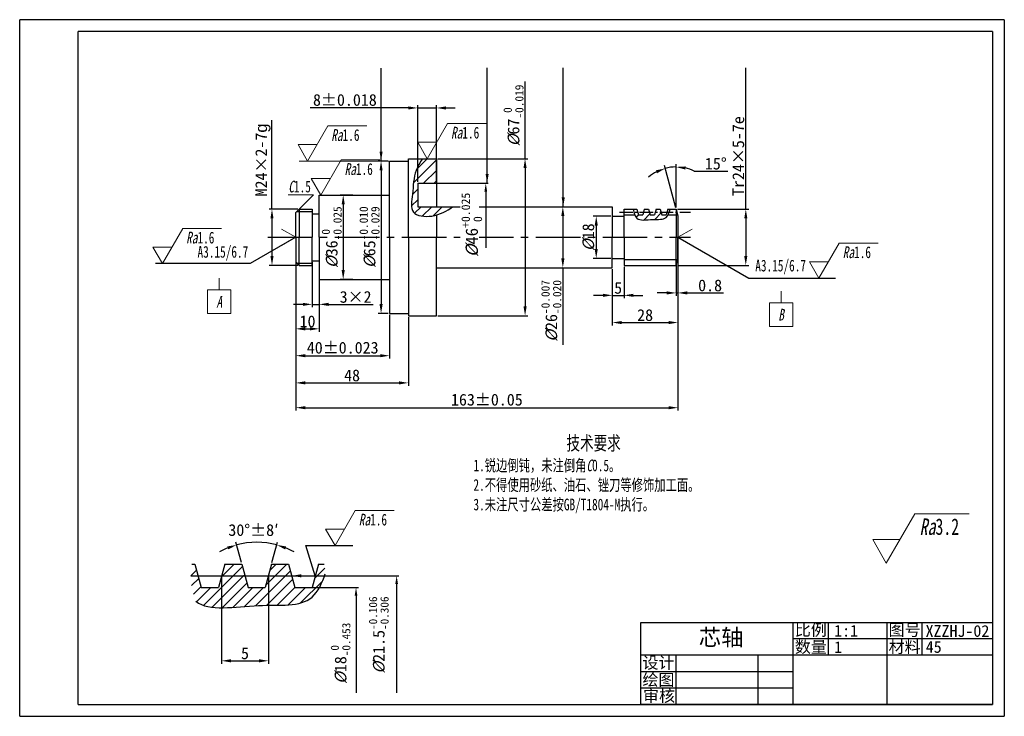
# Model space of a CAD drawing. Header units: millimetres. Extents: x -25 to 395, y -5 to 292.
import ezdxf
from ezdxf import colors
from ezdxf.entities.mleader import LeaderData, LeaderLine
from ezdxf.math import Vec2, Vec3

# ---------------------------------------------------------------- set-up
doc = ezdxf.new("R2010")
doc.units = ezdxf.units.MM
doc.linetypes.add('CENTER2', pattern=[28.575, 19.05, -3.175, 3.175, -3.175])
doc.layers.add('1轮廓实线层', color=7, linetype='Continuous', lineweight=30)
for name, color, linetype in [('2细线层', 7, 'Continuous'), ('3中心线层', 7, 'CENTER2'), ('5剖面线层', 7, 'Continuous'), ('6文字层', 7, 'Continuous'), ('7标注层', 7, 'Continuous'), ('8符号标注层', 7, 'Continuous'), ('ST尺寸', 7, 'Continuous')]:
    doc.layers.add(name, color=color, linetype=linetype)
doc.layers.add('图框', color=7, linetype='Continuous', lineweight=30, plot=False)
doc.layers.add('实体层', color=7, linetype='Continuous', lineweight=30, plot=False)
doc.layers.add('细实线层', color=7, linetype='Continuous', plot=False)
doc.styles.add('HZ', font='gbeitc.shx', dxfattribs={"height": 5})
doc.styles.add('PC_TEXTSTYLE', font='simfang.ttf', dxfattribs={"width": 0.707})
doc.styles.add('PC_TEXTSTYLE5', font='simfang.ttf', dxfattribs={"width": 0.707})
doc.styles.get("Standard").update_dxf_attribs({"font": 'simfang.ttf'})
doc.styles.add('样式 1', font='仿宋_GB2312.ttf', dxfattribs={"height": 3.5})
doc.styles.add('样式 2', font='仿宋_GB2312.ttf', dxfattribs={"height": 7})
doc.dimstyles.new('ISO-25', dxfattribs={"dimtxt": 5, "dimasz": 4, "dimexe": 1.25, "dimexo": 0.625, "dimtad": 1, "dimdsep": 46, "dimtxsty": 'Standard', "dimcen": 2.5, "dimadec": 0, "dimazin": 0, "dimtfac": 1, "dimtmove": 0, "dimatfit": 3, "dimfxl": 1, "dimtzin": 0, "dimarcsym": 0})

# ---------------------------------------------------------------- blocks, each defined once
blk = doc.blocks.new('*U3', base_point=(245.01, 210))
at = {"layer": '1轮廓实线层'}
for p, q in [((237.95, 211.25), (238.26, 211.25)), ((238.26, 211.25), (238.93, 208.75)), ((241.44, 211.25), (240.77, 208.75)), ((241.44, 211.25), (243.26, 211.25)), ((243.26, 211.25), (243.93, 208.75)), ((246.44, 211.25), (245.77, 208.75)), ((246.44, 211.25), (248.26, 211.25)), ((248.26, 211.25), (248.93, 208.75)), ((251.44, 211.25), (250.77, 208.75)), ((251.44, 211.25), (252.06, 211.25)), ((238.93, 208.75), (240.77, 208.75)), ((243.93, 208.75), (245.77, 208.75)), ((248.93, 208.75), (250.77, 208.75))]:
    blk.add_line(p, q, dxfattribs=at)
at = {"layer": '2细线层'}
blk.add_line((251.55, 208.75), (252.06, 208.75), dxfattribs=at)
blk.add_open_spline([(238.37, 207.28), (239.81, 206.14), (244.81, 207.26), (250.61, 206.48), (251.82, 209.21), (252.17, 210.22)], degree=3, knots=[4.378933, 4.378933, 4.378933, 4.378933, 10.976006, 16.759471, 19.705668, 19.705668, 19.705668, 19.705668], dxfattribs=at)
at = {"layer": '3中心线层'}
blk.add_line((237.84, 210), (252.17, 210), dxfattribs=at)
at = {"layer": '5剖面线层'}
for p, q in [((237.95, 211.23), (237.96, 211.25)), ((241.2, 210), (242.45, 211.25)), ((246.25, 210.55), (246.94, 211.25)), ((246.82, 210), (248.07, 211.25)), ((237.84, 210), (238.44, 210.6)), ((242.33, 210), (243.33, 211)), ((243.45, 210), (243.57, 210.12)), ((247.94, 210), (248.46, 210.52)), ((251.31, 210), (252.13, 210.82)), ((237.91, 208.95), (238.68, 209.71)), ((239.18, 206.85), (242.33, 210)), ((240.1, 206.64), (243.45, 210)), ((241.06, 209.86), (241.2, 210)), ((241.17, 206.59), (243.8, 209.23)), ((244.77, 206.82), (247.94, 210)), ((245.84, 209.02), (246.82, 210)), ((245.92, 206.86), (248.7, 209.63)), ((249.54, 207.11), (251.88, 209.44)), ((251.03, 209.72), (251.31, 210)), ((238.11, 208.03), (238.91, 208.83)), ((238.44, 207.23), (239.95, 208.75)), ((242.34, 206.64), (244.44, 208.75)), ((243.56, 206.74), (245.57, 208.75)), ((247.05, 206.86), (248.93, 208.75)), ((248.21, 206.9), (250.06, 208.75))]:
    blk.add_line(p, q, dxfattribs=at)
blk = doc.blocks.new('*D4')
at = {"layer": '7标注层', "color": 0, "lineweight": -2, "transparency": 16777216}
for p, q in [((92.78, 198.62), (92.78, 125.32)), ((255.78, 198.62), (255.78, 125.32)), ((96.78, 126.57), (251.78, 126.57))]:
    blk.add_line(p, q, dxfattribs=at)
at = {"layer": '7标注层', "color": 0, "transparency": 16777216}
for points in [[(96.78, 127.24), (96.78, 125.9), (92.78, 126.57)], [(251.78, 125.9), (251.78, 127.24), (255.78, 126.57)]]:
    blk.add_solid(points, dxfattribs=at)
at = {"layer": 'Defpoints', "color": 0, "transparency": 16777216}
for p in [(92.78, 199.25), (255.78, 199.25), (255.78, 126.57)]:
    blk.add_point(p, dxfattribs=at)
at = {"layer": '7标注层', "color": 0, "transparency": 16777216, "insert": (174.28, 129.95), "char_height": 5, "attachment_point": 5}
blk.add_mtext('{\\A1;163{}{\\C7;%%p0.05}}', dxfattribs=at)
blk = doc.blocks.new('*D6')
at = {"layer": '7标注层', "color": 0, "lineweight": -2, "transparency": 16777216}
for p, q in [((99.78, 188.62), (99.78, 169.38)), ((102.78, 188.62), (102.78, 169.38)), ((95.78, 170.63), (91.78, 170.63)), ((99.78, 170.63), (102.78, 170.63)), ((106.78, 170.63), (125.78, 170.63))]:
    blk.add_line(p, q, dxfattribs=at)
at = {"layer": '7标注层', "color": 0, "transparency": 16777216}
for points in [[(95.78, 169.96), (95.78, 171.3), (99.78, 170.63)], [(106.78, 171.3), (106.78, 169.96), (102.78, 170.63)]]:
    blk.add_solid(points, dxfattribs=at)
at = {"layer": 'Defpoints', "color": 0, "transparency": 16777216}
for p in [(99.78, 189.25), (102.78, 189.25), (102.78, 170.63)]:
    blk.add_point(p, dxfattribs=at)
at = {"layer": '7标注层', "color": 0, "transparency": 16777216, "insert": (118.28, 173.78), "char_height": 5, "attachment_point": 5}
blk.add_mtext('3×2', dxfattribs=at)
blk = doc.blocks.new('*D7')
at = {"layer": '7标注层', "color": 0, "lineweight": -2, "transparency": 16777216}
for p, q in [((92.78, 188.12), (92.78, 158.95)), ((102.78, 188.62), (102.78, 158.95)), ((96.78, 160.2), (98.78, 160.2))]:
    blk.add_line(p, q, dxfattribs=at)
at = {"layer": '7标注层', "color": 0, "transparency": 16777216}
for points in [[(96.78, 160.87), (96.78, 159.53), (92.78, 160.2)], [(98.78, 159.53), (98.78, 160.87), (102.78, 160.2)]]:
    blk.add_solid(points, dxfattribs=at)
at = {"layer": 'Defpoints', "color": 0, "transparency": 16777216}
for p in [(102.78, 189.25), (92.78, 188.75), (102.78, 160.2)]:
    blk.add_point(p, dxfattribs=at)
at = {"layer": '7标注层', "color": 0, "transparency": 16777216, "insert": (97.78, 163.35), "char_height": 5, "attachment_point": 5}
blk.add_mtext('10', dxfattribs=at)
blk = doc.blocks.new('*D8')
at = {"layer": '7标注层', "color": 0, "lineweight": -2, "transparency": 16777216}
for p, q in [((92.78, 188.12), (92.78, 147.5)), ((132.78, 166.12), (132.78, 147.5)), ((96.78, 148.75), (128.78, 148.75))]:
    blk.add_line(p, q, dxfattribs=at)
at = {"layer": '7标注层', "color": 0, "transparency": 16777216}
for points in [[(96.78, 149.42), (96.78, 148.09), (92.78, 148.75)], [(128.78, 148.09), (128.78, 149.42), (132.78, 148.75)]]:
    blk.add_solid(points, dxfattribs=at)
at = {"layer": 'Defpoints', "color": 0, "transparency": 16777216}
for p in [(92.78, 188.75), (132.78, 166.75), (132.78, 148.75)]:
    blk.add_point(p, dxfattribs=at)
at = {"layer": '7标注层', "color": 0, "transparency": 16777216, "insert": (112.78, 152.13), "char_height": 5, "attachment_point": 5}
blk.add_mtext('{\\A1;40{}{\\C7;%%p0.023}}', dxfattribs=at)
blk = doc.blocks.new('*D9')
at = {"layer": '7标注层', "color": 0, "lineweight": -2, "transparency": 16777216}
for p, q in [((92.78, 188.12), (92.78, 135.9)), ((140.78, 165.12), (140.78, 135.9)), ((96.78, 137.15), (136.78, 137.15))]:
    blk.add_line(p, q, dxfattribs=at)
at = {"layer": '7标注层', "color": 0, "transparency": 16777216}
for points in [[(96.78, 137.82), (96.78, 136.49), (92.78, 137.15)], [(136.78, 136.49), (136.78, 137.82), (140.78, 137.15)]]:
    blk.add_solid(points, dxfattribs=at)
at = {"layer": 'Defpoints', "color": 0, "transparency": 16777216}
for p in [(92.78, 188.75), (140.78, 165.75), (140.78, 137.15)]:
    blk.add_point(p, dxfattribs=at)
at = {"layer": '7标注层', "color": 0, "transparency": 16777216, "insert": (116.78, 140.31), "char_height": 5, "attachment_point": 5}
blk.add_mtext('48', dxfattribs=at)
blk = doc.blocks.new('*D10')
at = {"layer": '7标注层', "color": 0, "lineweight": -2, "transparency": 16777216}
for p, q in [((227.78, 185.62), (227.78, 173.23)), ((232.78, 186.62), (232.78, 173.23)), ((223.78, 174.48), (219.78, 174.48)), ((227.78, 174.48), (232.78, 174.48)), ((236.78, 174.48), (240.78, 174.48))]:
    blk.add_line(p, q, dxfattribs=at)
at = {"layer": '7标注层', "color": 0, "transparency": 16777216}
for points in [[(223.78, 173.81), (223.78, 175.14), (227.78, 174.48)], [(236.78, 175.14), (236.78, 173.81), (232.78, 174.48)]]:
    blk.add_solid(points, dxfattribs=at)
at = {"layer": 'Defpoints', "color": 0, "transparency": 16777216}
for p in [(227.78, 186.25), (232.78, 187.25), (232.78, 174.48)]:
    blk.add_point(p, dxfattribs=at)
at = {"layer": '7标注层', "color": 0, "transparency": 16777216, "insert": (230.28, 177.63), "char_height": 5, "attachment_point": 5}
blk.add_mtext('5', dxfattribs=at)
blk = doc.blocks.new('*D11')
at = {"layer": '7标注层', "color": 0, "lineweight": -2, "transparency": 16777216}
for p, q in [((255.78, 198.62), (255.78, 161.63)), ((227.78, 185.62), (227.78, 161.63)), ((231.78, 162.88), (251.78, 162.88))]:
    blk.add_line(p, q, dxfattribs=at)
at = {"layer": '7标注层', "color": 0, "transparency": 16777216}
for points in [[(231.78, 163.54), (231.78, 162.21), (227.78, 162.88)], [(251.78, 162.21), (251.78, 163.54), (255.78, 162.88)]]:
    blk.add_solid(points, dxfattribs=at)
at = {"layer": 'Defpoints', "color": 0, "transparency": 16777216}
for p in [(255.78, 199.25), (227.78, 186.25), (255.78, 162.88)]:
    blk.add_point(p, dxfattribs=at)
at = {"layer": '7标注层', "color": 0, "transparency": 16777216, "insert": (241.78, 166.03), "char_height": 5, "attachment_point": 5}
blk.add_mtext('28', dxfattribs=at)
blk = doc.blocks.new('*D12')
at = {"layer": '7标注层', "color": 0, "lineweight": -2, "transparency": 16777216}
for p, q in [((254.98, 189.12), (254.98, 174.26)), ((255.78, 189.61), (255.78, 174.26)), ((250.98, 175.51), (246.98, 175.51)), ((254.98, 175.51), (255.78, 175.51)), ((259.78, 175.51), (275.23, 175.51))]:
    blk.add_line(p, q, dxfattribs=at)
at = {"layer": '7标注层', "color": 0, "transparency": 16777216}
for points in [[(250.98, 174.84), (250.98, 176.18), (254.98, 175.51)], [(259.78, 176.18), (259.78, 174.84), (255.78, 175.51)]]:
    blk.add_solid(points, dxfattribs=at)
at = {"layer": 'Defpoints', "color": 0, "transparency": 16777216}
for p in [(254.98, 189.75), (255.78, 190.23), (255.78, 175.51)]:
    blk.add_point(p, dxfattribs=at)
at = {"layer": '7标注层', "color": 0, "transparency": 16777216, "insert": (269.51, 178.68), "char_height": 5, "attachment_point": 5}
blk.add_mtext('0.8', dxfattribs=at)
blk = doc.blocks.new('*D13')
at = {"layer": '7标注层', "color": 0, "lineweight": -2, "transparency": 16777216}
for p, q in [((284.73, 211.25), (284.73, 252.44)), ((255.61, 211.25), (285.98, 211.25)), ((284.73, 207.25), (284.73, 191.25)), ((255.61, 187.25), (285.98, 187.25))]:
    blk.add_line(p, q, dxfattribs=at)
at = {"layer": '7标注层', "color": 0, "transparency": 16777216}
for points in [[(285.39, 207.25), (284.06, 207.25), (284.73, 211.25)], [(284.06, 191.25), (285.39, 191.25), (284.73, 187.25)]]:
    blk.add_solid(points, dxfattribs=at)
at = {"layer": 'Defpoints', "color": 0, "transparency": 16777216}
for p in [(254.98, 211.25), (254.98, 187.25), (284.73, 187.25)]:
    blk.add_point(p, dxfattribs=at)
at = {"layer": '7标注层', "color": 0, "transparency": 16777216, "insert": (281.57, 233.84), "char_height": 5, "attachment_point": 5, "rotation": 90}
blk.add_mtext('Tr24×5-7e', dxfattribs=at)
blk = doc.blocks.new('*D14')
at = {"layer": '7标注层', "color": 0, "lineweight": -2, "transparency": 16777216}
for p, q in [((140.78, 254.37), (98.84, 254.37)), ((144.78, 222.87), (144.78, 255.62)), ((144.78, 254.37), (152.78, 254.37)), ((152.78, 222.87), (152.78, 255.62)), ((156.78, 254.37), (160.78, 254.37))]:
    blk.add_line(p, q, dxfattribs=at)
at = {"layer": '7标注层', "color": 0, "transparency": 16777216}
for points in [[(140.78, 253.71), (140.78, 255.04), (144.78, 254.37)], [(156.78, 255.04), (156.78, 253.71), (152.78, 254.37)]]:
    blk.add_solid(points, dxfattribs=at)
at = {"layer": 'Defpoints', "color": 0, "transparency": 16777216}
for p in [(152.78, 254.37), (144.78, 222.25), (152.78, 222.25)]:
    blk.add_point(p, dxfattribs=at)
at = {"layer": '7标注层', "color": 0, "transparency": 16777216, "insert": (113.72, 257.76), "char_height": 5, "attachment_point": 5}
blk.add_mtext('{\\A1;8{}{\\C7;%%p0.018}}', dxfattribs=at)
blk = doc.blocks.new('*D15')
at = {"layer": '7标注层', "color": 0, "lineweight": -2, "transparency": 16777216}
for p, q in [((82.62, 211.25), (82.62, 249.14)), ((93.66, 211.25), (81.37, 211.25)), ((82.62, 207.25), (82.62, 191.25)), ((93.66, 187.25), (81.37, 187.25))]:
    blk.add_line(p, q, dxfattribs=at)
at = {"layer": '7标注层', "color": 0, "transparency": 16777216}
for points in [[(83.28, 207.25), (81.95, 207.25), (82.62, 211.25)], [(81.95, 191.25), (83.28, 191.25), (82.62, 187.25)]]:
    blk.add_solid(points, dxfattribs=at)
at = {"layer": 'Defpoints', "color": 0, "transparency": 16777216}
for p in [(94.28, 211.25), (82.62, 187.25), (94.28, 187.25)]:
    blk.add_point(p, dxfattribs=at)
at = {"layer": '7标注层', "color": 0, "transparency": 16777216, "insert": (78.76, 232.19), "char_height": 5, "attachment_point": 5, "rotation": 90}
blk.add_mtext('M24×2-7{\\fArial|b0|i0|c0|p34;g}', dxfattribs=at)
blk = doc.blocks.new('*D16')
at = {"layer": '7标注层', "color": 0, "lineweight": -2, "transparency": 16777216}
for p, q in [((117.16, 217.25), (111.75, 217.25)), ((113, 213.25), (113, 185.25)), ((117.16, 181.25), (111.75, 181.25))]:
    blk.add_line(p, q, dxfattribs=at)
at = {"layer": '7标注层', "color": 0, "transparency": 16777216}
for points in [[(113.67, 213.25), (112.33, 213.25), (113, 217.25)], [(112.33, 185.25), (113.67, 185.25), (113, 181.25)]]:
    blk.add_solid(points, dxfattribs=at)
at = {"layer": 'Defpoints', "color": 0, "transparency": 16777216}
for p in [(117.78, 217.25), (113, 181.25), (117.78, 181.25)]:
    blk.add_point(p, dxfattribs=at)
at = {"layer": '7标注层', "color": 0, "transparency": 16777216, "insert": (108.08, 199.25), "char_height": 5, "attachment_point": 5, "rotation": 90}
blk.add_mtext('{\\A1;{\\ffangsong|b0|i1|c134|p49;%%c}{36}{}{\\H0.71x;\\C7;\\S 0^ -0.025;}}', dxfattribs=at)
blk = doc.blocks.new('*D17')
at = {"layer": '7标注层', "color": 0, "lineweight": -2, "transparency": 16777216}
for p, q in [((190.57, 232.75), (190.57, 265.59)), ((153.41, 232.75), (191.82, 232.75)), ((190.57, 228.75), (190.57, 169.75)), ((153.41, 165.75), (191.82, 165.75))]:
    blk.add_line(p, q, dxfattribs=at)
at = {"layer": '7标注层', "color": 0, "transparency": 16777216}
for points in [[(191.24, 228.75), (189.91, 228.75), (190.57, 232.75)], [(189.91, 169.75), (191.24, 169.75), (190.57, 165.75)]]:
    blk.add_solid(points, dxfattribs=at)
at = {"layer": 'Defpoints', "color": 0, "transparency": 16777216}
for p in [(152.78, 232.75), (152.78, 165.75), (190.57, 165.75)]:
    blk.add_point(p, dxfattribs=at)
at = {"layer": '7标注层', "color": 0, "transparency": 16777216, "insert": (185.64, 251.17), "char_height": 5, "attachment_point": 5, "rotation": 90}
blk.add_mtext('{\\A1;{\\ffangsong|b0|i1|c134|p49;%%c}{67}{}{\\H0.71x;\\C7;\\S 0^ -0.019;}}', dxfattribs=at)
blk = doc.blocks.new('*D18')
at = {"layer": '7标注层', "color": 0, "lineweight": -2, "transparency": 16777216}
for p, q in [((227.16, 208.25), (219.68, 208.25)), ((220.93, 204.25), (220.93, 194.25)), ((227.16, 190.25), (219.68, 190.25))]:
    blk.add_line(p, q, dxfattribs=at)
at = {"layer": '7标注层', "color": 0, "transparency": 16777216}
for points in [[(221.6, 204.25), (220.27, 204.25), (220.93, 208.25)], [(220.27, 194.25), (221.6, 194.25), (220.93, 190.25)]]:
    blk.add_solid(points, dxfattribs=at)
at = {"layer": 'Defpoints', "color": 0, "transparency": 16777216}
for p in [(227.78, 208.25), (220.93, 190.25), (227.78, 190.25)]:
    blk.add_point(p, dxfattribs=at)
at = {"layer": '7标注层', "color": 0, "transparency": 16777216, "insert": (217.64, 199.25), "char_height": 5, "attachment_point": 5, "rotation": 90}
blk.add_mtext('{\\fFangSong|b0|i1|c134|p49;%%C}18', dxfattribs=at)
blk = doc.blocks.new('*D19')
at = {"layer": '7标注层', "color": 0, "lineweight": -2, "transparency": 16777216}
for p, q in [((61.11, 54.27), (61.11, 17.41)), ((81.11, 54.27), (81.11, 17.41)), ((65.11, 18.66), (77.11, 18.66))]:
    blk.add_line(p, q, dxfattribs=at)
at = {"layer": '7标注层', "color": 0, "transparency": 16777216}
for points in [[(65.11, 19.33), (65.11, 18), (61.11, 18.66)], [(77.11, 18), (77.11, 19.33), (81.11, 18.66)]]:
    blk.add_solid(points, dxfattribs=at)
at = {"layer": 'Defpoints', "color": 0, "transparency": 16777216}
for p in [(61.11, 54.9), (81.11, 54.9), (81.11, 18.66)]:
    blk.add_point(p, dxfattribs=at)
at = {"layer": '7标注层', "color": 0, "transparency": 16777216, "insert": (71.11, 21.82), "char_height": 5, "attachment_point": 5}
blk.add_mtext('5', dxfattribs=at)
blk = doc.blocks.new('*D20')
at = {"layer": '7标注层', "color": 0, "lineweight": -2, "transparency": 16777216}
for p, q in [((132.16, 231.75), (127.9, 231.75)), ((129.15, 227.75), (129.15, 170.75)), ((132.16, 166.75), (127.9, 166.75))]:
    blk.add_line(p, q, dxfattribs=at)
at = {"layer": '7标注层', "color": 0, "transparency": 16777216}
for points in [[(129.82, 227.75), (128.49, 227.75), (129.15, 231.75)], [(128.49, 170.75), (129.82, 170.75), (129.15, 166.75)]]:
    blk.add_solid(points, dxfattribs=at)
at = {"layer": 'Defpoints', "color": 0, "transparency": 16777216}
for p in [(132.78, 231.75), (129.15, 166.75), (132.78, 166.75)]:
    blk.add_point(p, dxfattribs=at)
at = {"layer": '7标注层', "color": 0, "transparency": 16777216, "insert": (124.21, 199.25), "char_height": 5, "attachment_point": 5, "rotation": 90}
blk.add_mtext('{\\A1;{\\ffangsong|b0|i1|c134|p49;%%c}{65}{}{\\H0.71x;\\C7;\\S-0.010^ -0.029;}}', dxfattribs=at)
blk = doc.blocks.new('*D21')
at = {"layer": '7标注层', "color": 0, "lineweight": -2, "transparency": 16777216}
for p, q in [((205.74, 212.25), (207.94, 212.25)), ((206.69, 208.25), (206.69, 190.25)), ((205.74, 186.25), (207.94, 186.25)), ((206.69, 186.25), (206.69, 153.39))]:
    blk.add_line(p, q, dxfattribs=at)
at = {"layer": '7标注层', "color": 0, "transparency": 16777216}
for points in [[(207.36, 208.25), (206.02, 208.25), (206.69, 212.25)], [(206.02, 190.25), (207.36, 190.25), (206.69, 186.25)]]:
    blk.add_solid(points, dxfattribs=at)
at = {"layer": 'Defpoints', "color": 0, "transparency": 16777216}
for p in [(205.12, 212.25), (205.12, 186.25), (206.69, 186.25)]:
    blk.add_point(p, dxfattribs=at)
at = {"layer": '7标注层', "color": 0, "transparency": 16777216, "insert": (201.76, 167.82), "char_height": 5, "attachment_point": 5, "rotation": 90}
blk.add_mtext('{\\A1;{\\ffangsong|b0|i1|c134|p49;%%c}{26}{}{\\H0.71x;\\C7;\\S-0.007^ -0.020;}}', dxfattribs=at)
blk = doc.blocks.new('*D22')
at = {"layer": '7标注层', "color": 0, "lineweight": -2, "transparency": 16777216}
for p, q in [((254.82, 211.85), (250.01, 229.81)), ((254.98, 211.87), (254.98, 230.47)), ((262.74, 227.46), (277.13, 227.46))]:
    blk.add_line(p, q, dxfattribs=at)
for start, end in [(117.7804, 130.5607), (90, 105), (64.4393, 77.2196)]:
    blk.add_arc((254.98, 211.25), 17.97, start, end, dxfattribs=at)
at = {"layer": '7标注层', "color": 0, "transparency": 16777216}
for points in [[(246.85, 226.52), (246.37, 227.77), (250.33, 228.6)], [(259.03, 229.43), (258.88, 228.11), (254.98, 229.22)]]:
    blk.add_solid(points, dxfattribs=at)
at = {"layer": 'Defpoints', "color": 0, "transparency": 16777216}
for p in [(253.12, 229.12), (254.98, 211.25), (254.98, 211.25), (255.78, 208.26), (254.98, 199.25)]:
    blk.add_point(p, dxfattribs=at)
at = {"layer": '7标注层', "color": 0, "transparency": 16777216, "insert": (271.93, 230.61), "char_height": 5, "attachment_point": 5}
blk.add_mtext('15%%d', dxfattribs=at)

msp = doc.modelspace()

# ---------------------------------------------------------------- hatches: boundary and pattern name
at = {"layer": '5剖面线层'}
h = msp.add_hatch(dxfattribs=at)
h.set_pattern_fill('ANSI31', color=256)
h.set_pattern_definition([(45, (142.1467, 208.1332), (-2.24506, 2.24506), [])])
edge = h.paths.add_edge_path()
edge.add_line((146.784, 232.747), (152.784, 232.747))
edge.add_line((152.784, 232.747), (152.784, 222.247))
edge.add_line((152.784, 222.247), (144.784, 222.247))
edge.add_line((144.784, 222.247), (144.784, 212.247))
edge.add_line((144.784, 212.247), (159.905, 212.247))
edge.add_spline(control_points=[(159.905, 212.247), (157.686, 210.875), (155.468, 209.504), (152.784, 208.741)], knot_values=[33.4854761, 33.4854761, 33.4854761, 33.4854761, 41.5129084, 41.5129084, 41.5129084, 41.5129084], degree=3, periodic=0)
edge.add_spline(control_points=[(152.784, 208.741), (152.139, 208.558), (148.677, 207.794), (141.024, 208.486), (142.941, 218.943), (142.942, 226.452), (145.781, 231.103), (146.784, 232.747)], knot_values=[0, 0, 0, 0, 1.928329, 9.9386775, 17.4972612, 27.836703, 33.4854761, 33.4854761, 33.4854761, 33.4854761], degree=3, periodic=0)
h = msp.add_hatch(dxfattribs=at)
h.set_pattern_fill('ANSI31', color=256)
h.set_pattern_definition([(45, (236.704, 206.6194), (-2.24506, 2.24506), [])])
edge = h.paths.add_edge_path()
edge.add_line((236.994, 209.997), (238.6, 209.997))
edge.add_line((238.6, 209.997), (238.935, 208.747))
edge.add_line((238.935, 208.747), (240.766, 208.747))
edge.add_line((240.766, 208.747), (241.101, 209.997))
edge.add_line((241.101, 209.997), (243.6, 209.997))
edge.add_line((243.6, 209.997), (243.935, 208.747))
edge.add_line((243.935, 208.747), (245.766, 208.747))
edge.add_line((245.766, 208.747), (246.101, 209.997))
edge.add_line((246.101, 209.997), (248.6, 209.997))
edge.add_line((248.6, 209.997), (248.935, 208.747))
edge.add_line((248.935, 208.747), (250.766, 208.747))
edge.add_line((250.766, 208.747), (251.101, 209.997))
edge.add_line((251.101, 209.997), (252.09, 209.997))
edge.add_spline(control_points=[(252.09, 209.997), (251.929, 209.549), (251.753, 209.125), (251.546, 208.747)], knot_values=[18.1604015, 18.1604015, 18.1604015, 18.1604015, 19.4834256, 19.4834256, 19.4834256, 19.4834256], degree=3, periodic=0)
edge.add_spline(control_points=[(251.546, 208.747), (251.327, 208.346), (250.025, 206.563), (244.705, 207.275), (238.896, 205.928), (237.594, 208.221), (237.386, 208.747)], knot_values=[2.3931324, 2.3931324, 2.3931324, 2.3931324, 3.7940624, 9.5775283, 16.4600788, 18.1604015, 18.1604015, 18.1604015, 18.1604015], degree=3, periodic=0)
edge.add_spline(control_points=[(237.386, 208.747), (237.233, 209.132), (237.107, 209.555), (236.994, 209.997)], knot_values=[1.1468076, 1.1468076, 1.1468076, 1.1468076, 2.3931324, 2.3931324, 2.3931324, 2.3931324], degree=3, periodic=0)
h.paths.add_polyline_path([(241.101, 209.997), (241.436, 211.247), (243.265, 211.247), (243.6, 209.997)])
h.paths.add_polyline_path([(246.101, 209.997), (246.436, 211.247), (248.265, 211.247), (248.6, 209.997)])
edge = h.paths.add_edge_path()
edge.add_line((236.704, 211.247), (238.265, 211.247))
edge.add_line((238.265, 211.247), (238.6, 209.997))
edge.add_line((238.6, 209.997), (236.994, 209.997))
edge.add_spline(control_points=[(236.994, 209.997), (236.89, 210.403), (236.797, 210.825), (236.704, 211.247)], knot_values=[0, 0, 0, 0, 1.1468076, 1.1468076, 1.1468076, 1.1468076], degree=3, periodic=0)
edge = h.paths.add_edge_path()
edge.add_line((251.101, 209.997), (251.436, 211.247))
edge.add_line((251.436, 211.247), (252.504, 211.247))
edge.add_spline(control_points=[(252.504, 211.247), (252.37, 210.824), (252.236, 210.401), (252.09, 209.997)], knot_values=[19.4834256, 19.4834256, 19.4834256, 19.4834256, 20.6805029, 20.6805029, 20.6805029, 20.6805029], degree=3, periodic=0)
edge.add_line((252.09, 209.997), (251.101, 209.997))

# ---------------------------------------------------------------- linework, layer by layer
at = {"layer": '1轮廓实线层'}
for p, q in [((0, 0), (0, 287)), ((390, 287), (0, 287)), ((390, 287), (390, 0)), ((132.784, 199.247), (132.784, 231.747)), ((132.784, 231.747), (140.784, 231.747)), ((140.784, 199.247), (140.784, 232.747)), ((140.784, 232.747), (152.784, 232.747)), ((152.784, 232.747), (152.784, 212.247)), ((144.784, 222.247), (144.784, 212.247)), ((144.784, 222.247), (152.784, 222.247)), ((102.784, 199.247), (102.784, 217.247)), ((102.784, 217.247), (132.784, 217.247)), ((94.284, 211.247), (92.784, 209.747)), ((94.284, 211.247), (99.784, 211.247)), ((94.284, 211.247), (94.284, 199.247)), ((99.784, 211.247), (99.784, 199.247)), ((144.784, 212.247), (227.784, 212.247)), ((227.784, 212.247), (227.784, 199.247)), ((232.784, 199.247), (232.784, 211.247)), ((232.784, 211.247), (238.265, 211.247)), ((238.265, 211.247), (238.935, 208.747)), ((241.436, 211.247), (240.766, 208.747)), ((241.436, 211.247), (243.265, 211.247)), ((243.265, 211.247), (243.935, 208.747)), ((246.436, 211.247), (245.766, 208.747)), ((246.436, 211.247), (248.265, 211.247)), ((248.265, 211.247), (248.935, 208.747)), ((251.436, 211.247), (250.766, 208.747)), ((251.436, 211.247), (254.984, 211.247)), ((254.984, 211.247), (254.984, 199.247)), ((254.984, 211.247), (255.784, 208.261)), ((92.784, 199.247), (92.784, 209.747)), ((99.784, 209.247), (102.784, 209.247)), ((152.784, 208.741), (152.784, 199.247)), ((227.784, 208.247), (232.784, 208.247)), ((238.935, 208.747), (240.766, 208.747)), ((243.935, 208.747), (245.766, 208.747)), ((248.935, 208.747), (250.766, 208.747)), ((255.784, 208.261), (255.784, 199.247)), ((92.784, 199.247), (92.784, 188.747)), ((94.284, 187.247), (94.284, 199.247)), ((99.784, 187.247), (99.784, 199.247)), ((102.784, 199.247), (102.784, 181.247)), ((132.784, 199.247), (132.784, 166.747)), ((140.784, 199.247), (140.784, 165.747)), ((152.784, 165.747), (152.784, 199.247)), ((227.784, 186.247), (227.784, 199.247)), ((232.784, 199.247), (232.784, 187.247)), ((254.984, 187.247), (254.984, 199.247)), ((255.784, 190.232), (255.784, 199.247)), ((99.784, 189.247), (102.784, 189.247)), ((227.784, 190.247), (232.784, 190.247)), ((254.984, 187.247), (255.784, 190.232)), ((94.284, 187.247), (92.784, 188.747)), ((94.284, 187.247), (99.784, 187.247)), ((152.784, 186.247), (227.784, 186.247)), ((232.784, 187.247), (254.984, 187.247)), ((102.784, 181.247), (132.784, 181.247)), ((132.784, 166.747), (140.784, 166.747)), ((140.784, 165.747), (152.784, 165.747)), ((0, 0), (390, 0))]:
    msp.add_line(p, q, dxfattribs=at)
at = {"layer": '2细线层'}
for p, q in [((-25, -5), (-25, 292)), ((395, 292), (-25, 292)), ((395, 292), (395, -5)), ((93.284, 210.247), (99.784, 210.247)), ((232.784, 208.747), (237.386, 208.747)), ((251.546, 208.747), (255.654, 208.747)), ((232.784, 189.747), (255.654, 189.747)), ((93.284, 188.247), (99.784, 188.247)), ((-25, -5), (395, -5))]:
    msp.add_line(p, q, dxfattribs=at)
for points in [[(146.784, 232.747), (144.129, 227.76), (142.5, 217.55), (142.934, 210.004), (150.762, 208.305), (159.905, 212.247)], [(236.704, 211.247), (238.195, 207.434), (245.051, 206.838), (250.765, 207.732), (252.504, 211.247)]]:
    msp.add_spline(points, degree=3, dxfattribs=at)
at = {"layer": '3中心线层', "ltscale": 0.3}
msp.add_line((230.863, 209.997), (261.079, 209.997), dxfattribs=at)
at = {"layer": '3中心线层'}
msp.add_line((80.801, 199.247), (261.079, 199.247), dxfattribs=at)
at = {"layer": '7标注层'}
for p, q in [((152.784, 222.247), (174.809, 222.247)), ((173.809, 218.747), (173.809, 194.664)), ((69.599, 60.503), (67.252, 69.265)), ((82.608, 60.503), (84.956, 69.265)), ((102.991, 54.9), (136.789, 54.9)), ((135.789, 51.4), (135.789, 4.981)), ((99.767, 49.9), (119.47, 49.9)), ((118.47, 46.4), (118.47, 4.981))]:
    msp.add_line(p, q, dxfattribs=at)
at = {"layer": '7标注层', "color": 7, "lineweight": 0}
for p in [(89.472, 217.292), (94.284, 211.247)]:
    msp.add_line(p, (100.329, 217.292), dxfattribs=at)
at = {"layer": '7标注层'}
for start, end in [(75, 105), (111.95939, 118.91877), (61.08123, 68.04061)]:
    msp.add_arc((76.104, 36.229), 32.952, start, end, dxfattribs=at)
for points in [[(174.393, 218.747), (173.226, 218.747), (173.809, 222.247)], [(63.993, 66.157), (63.57, 67.422), (67.575, 68.058)], [(88.637, 67.422), (88.215, 66.157), (84.632, 68.058)], [(136.373, 51.4), (135.206, 51.4), (135.789, 54.9)], [(119.054, 46.4), (117.887, 46.4), (118.47, 49.9)]]:
    msp.add_solid(points, dxfattribs=at)
at = {"layer": '8符号标注层', "color": 7, "lineweight": 0}
for p, q in [((97.763, 231.747), (106.423, 246.747)), ((106.423, 246.747), (123.013, 246.747)), ((148.845, 232.747), (157.506, 247.747)), ((157.506, 247.747), (174.095, 247.747)), ((144.804, 239.747), (148.845, 232.747)), ((144.804, 239.747), (152.887, 239.747)), ((93.722, 238.747), (97.763, 231.747)), ((93.722, 238.747), (101.805, 238.747)), ((132.284, 231.747), (94.263, 231.747)), ((103.443, 217.247), (112.103, 232.247)), ((112.103, 232.247), (128.693, 232.247)), ((152.909, 232.747), (145.345, 232.747)), ((99.401, 224.247), (103.443, 217.247)), ((99.401, 224.247), (107.484, 224.247)), ((35.872, 188.015), (44.532, 203.015)), ((44.532, 203.015), (61.121, 203.015)), ((92.784, 199.247), (86.722, 202.747)), ((261.846, 202.747), (255.784, 199.247)), ((86.722, 195.747), (92.784, 199.247)), ((255.784, 199.247), (261.846, 195.747)), ((31.83, 195.015), (35.872, 188.015)), ((31.83, 195.015), (39.913, 195.015)), ((315.942, 181.766), (324.602, 196.766)), ((324.602, 196.766), (341.192, 196.766)), ((311.9, 188.766), (315.942, 181.766)), ((311.9, 188.766), (319.983, 188.766)), ((60.135, 181.768), (60.135, 176.768)), ((55.135, 176.768), (55.135, 166.768)), ((65.135, 176.768), (55.135, 176.768)), ((65.135, 166.768), (65.135, 176.768)), ((299.794, 176.233), (299.794, 171.233)), ((294.794, 171.233), (294.794, 161.233)), ((304.794, 171.233), (294.794, 171.233)), ((304.794, 161.233), (304.794, 171.233)), ((55.135, 166.768), (65.135, 166.768)), ((294.794, 161.233), (304.794, 161.233)), ((109.51, 67.773), (118.17, 82.773)), ((118.17, 82.773), (134.759, 82.773)), ((344.674, 60.332), (356.799, 81.332)), ((356.799, 81.332), (380.024, 81.332)), ((105.468, 74.773), (109.51, 67.773)), ((105.468, 74.773), (113.551, 74.773)), ((338.901, 70.332), (344.674, 60.332)), ((338.901, 70.332), (350.448, 70.332))]:
    msp.add_line(p, q, dxfattribs=at)
at = {"layer": '8符号标注层', "color": 7}
for points in [[(57.249, 186.768), (60.135, 181.768), (63.022, 186.768), (57.249, 186.768)], [(296.907, 181.233), (299.794, 176.233), (302.68, 181.233), (296.907, 181.233)]]:
    msp.add_solid(points, dxfattribs=at)
at = {"layer": '实体层'}
for p, q in [((240, 0), (240, 35)), ((240, 35), (390, 35)), ((390, 35), (390, 0)), ((390, 0), (240, 0))]:
    msp.add_line(p, q, dxfattribs=at)
at = {"layer": '细实线层'}
for p, q in [((305, 0), (305, 35)), ((320, 21), (320, 35)), ((345, 0), (345, 35)), ((360, 21), (360, 35)), ((390, 28), (305, 28)), ((390, 21), (240, 21)), ((255, 0), (255, 21)), ((290, 0), (290, 21)), ((305, 14), (240, 14)), ((305, 7), (240, 7))]:
    msp.add_line(p, q, dxfattribs=at)

# ---------------------------------------------------------------- block references
at = {"xscale": 4, "yscale": 4, "zscale": 4}
msp.add_blockref('*U3', (76.727, 54.9), dxfattribs=at)

# ---------------------------------------------------------------- texts
at = {"layer": '6文字层', "insert": (168.557, 114.479), "char_height": 6, "attachment_point": 1, "style": 'PC_TEXTSTYLE5'}
msp.add_mtext_dynamic_manual_height_columns('\\pxqc;技术要求\\P\\pq*;{\\H0.83333x;1.锐边倒钝，未注倒角\\fFangSong|b0|i1|c134|p49;C\\fFangSong|b0|i0|c134|p49;0.5。\\P2.不得使用砂纸、油石、锉刀等修饰加工面。\\P3.未注尺寸公差按GB/T1804-M执行。}', width=102.50157, gutter_width=12.5, heights=[0], dxfattribs=at)
at = {"layer": '7标注层', "color": 7, "insert": (94.401, 218.292), "char_height": 5, "attachment_point": 8, "style": 'PC_TEXTSTYLE'}
msp.add_mtext('{\\fFangSong|b0|i1|c134|p49;C}1.5', dxfattribs=at)
at = {"layer": '7标注层', "insert": (74.707, 74.373), "char_height": 5, "attachment_point": 5}
msp.add_mtext('30°±8′', dxfattribs=at)
at = {"layer": '7标注层', "color": 3, "insert": (128.163, 29.619), "char_height": 5, "attachment_point": 5, "rotation": 90, "style": 'PC_TEXTSTYLE', "bg_fill": 3, "box_fill_scale": 1.1, "bg_fill_color": 257, "bg_fill_transparency": 0}
msp.add_mtext('\\A1;\\fFangSong|b0|i1|c134|p49;\\W1;\\C256;%%C\\fFangSong|b0|i0|c134|p49;21.5{\\H0.7x;\\S-0.106^ -0.306;}', dxfattribs=at)
at = {"layer": '8符号标注层', "color": 7, "style": 'PC_TEXTSTYLE'}
for s, insert, char_height, attachment_point in [('{\\fFangSong|b0|i1|c134|p49;Ra}1.6', (107.923, 240.247), 5, 7), ('{\\fFangSong|b0|i1|c134|p49;Ra}1.6', (159.006, 241.247), 5, 7), ('{\\fFangSong|b0|i1|c134|p49;Ra}1.6', (113.603, 225.747), 5, 7), ('{\\fFangSong|b0|i1|c134|p49;Ra}1.6', (46.032, 196.515), 5, 7), ('A3.15/6.7', (61.674, 192.424), 5, 5), ('{\\fFangSong|b0|i1|c134|p49;Ra}1.6', (326.102, 190.266), 5, 7), ('A3.15/6.7', (299.582, 186.573), 5, 5), ('{\\fFangSong|b0|i1|c134|p49;A}', (60.135, 171.768), 5, 5), ('{\\fFangSong|b0|i1|c134|p49;B}', (299.794, 166.233), 5, 5), ('{\\fFangSong|b0|i1|c134|p49;Ra}1.6', (119.67, 76.273), 5, 7), ('{\\fFangSong|b0|i1|c134|p49;Ra}3.2', (358.899, 72.232), 7, 7)]:
    msp.add_mtext(s, dxfattribs=dict(at, insert=insert, char_height=char_height, attachment_point=attachment_point))
at = {"layer": 'ST尺寸', "char_height": 5, "attachment_point": 1, "style": 'HZ'}
for s, insert in [('{\\fFangSong_GB2312|b0|i0|c134|p49;1:1}', (322.426, 33.974)), ('{\\fFangSong_GB2312|b0|i0|c134|p49;XZZHJ-02}', (361.406, 33.876)), ('{\\fFangSong_GB2312|b0|i0|c134|p49;1}', (322.426, 26.974)), ('{\\fFangSong_GB2312|b0|i0|c134|p49;45}', (361.485, 27.067))]:
    msp.add_mtext_dynamic_manual_height_columns(s, width=25, gutter_width=25, heights=[0], dxfattribs=dict(at, insert=insert))
at = {"layer": '图框', "attachment_point": 5}
for s, insert, char_height, width, style in [('比例', (312.468, 31.565), 5, 22.67104, '样式 1'), ('图号', (352.468, 31.565), 5, 22.67104, '样式 1'), ('{\\fChangFangSong|b0|i0|c134|p49;芯轴}', (274.219, 28.291), 7, 90, '样式 2'), ('数量', (312.46, 24.305), 5, 22.67104, '样式 1'), ('材料', (352.46, 24.305), 5, 22.67104, '样式 1'), ('设计', (247.468, 17.565), 5, 22.67104, '样式 1'), ('绘图', (247.46, 10.305), 5, 22.67104, '样式 1'), ('审核', (247.71, 3.438), 5, 22.67104, '样式 1')]:
    msp.add_mtext(s, dxfattribs=dict(at, insert=insert, char_height=char_height, width=width, style=style))

# ---------------------------------------------------------------- dimensions: what is measured, and where the dimension line sits
at = {"layer": '7标注层'}
for base, p1, p2, text, override, picture, middle in [((190.574, 165.747), (152.784, 232.747), (152.784, 165.747), '{\\A1;{\\ffangsong|b0|i1|c134|p49;%%c}{<>}{}{\\H0.71x;\\C7;\\S 0^ -0.019;}}', {"dimgap": 0.625, "dimtad": 1, "dimjust": 0, "dimdec": 2, "dimlfac": 1, "dimpost": '<>', "dimtxsty": 'Standard', "dimse1": 0, "dimse2": 0, "dimsd1": 0, "dimsd2": 0, "dimtol": 0, "dimlim": 0, "dimtp": 0, "dimtm": 0.019, "dimtdec": 3, "dimtofl": 1, "dimtvp": 0.1}, '*D17', (190.574, 251.166)), ((284.727, 187.247), (254.984, 211.247), (254.984, 187.247), 'Tr24×5-7e', {"dimtxsty": 'Standard'}, '*D13', (284.727, 233.843)), ((82.616, 187.247), (94.284, 211.247), (94.284, 187.247), 'M<>×2-7{\\fArial|b0|i0|c0|p34;g}', {"dimtxsty": 'Standard'}, '*D15', (82.616, 232.195)), ((112.999, 181.247), (117.784, 217.247), (117.784, 181.247), '{\\A1;{\\ffangsong|b0|i1|c134|p49;%%c}{<>}{}{\\H0.71x;\\C7;\\S 0^ -0.025;}}', {"dimgap": 0.625, "dimtad": 1, "dimjust": 0, "dimdec": 2, "dimlfac": 1, "dimpost": '<>', "dimtxsty": 'Standard', "dimse1": 0, "dimse2": 0, "dimsd1": 0, "dimsd2": 0, "dimtol": 0, "dimlim": 0, "dimtp": 0, "dimtm": 0.025, "dimtdec": 3, "dimtofl": 1, "dimtvp": 0.1}, '*D16', (112.999, 199.247))]:
    dim = msp.add_linear_dim(base=base, p1=p1, p2=p2, angle=90, text=text, dimstyle='ISO-25', override=override, dxfattribs=at)
    dim.commit()
    dim.dimension.update_dxf_attribs({"geometry": picture, "text_midpoint": middle, "dimtype": 160})
for base, p1, p2, text, override, picture, middle in [((152.784, 254.375), (144.784, 222.247), (152.784, 222.247), '{\\A1;<>{}{\\C7;%%p0.018}}', {"dimgap": 0.625, "dimtad": 1, "dimjust": 0, "dimdec": 2, "dimlfac": 1, "dimpost": '<>', "dimtxsty": 'Standard', "dimse1": 0, "dimse2": 0, "dimsd1": 0, "dimsd2": 0, "dimtol": 0, "dimlim": 0, "dimtp": 0.018, "dimtm": 0.018, "dimtdec": 3, "dimtofl": 1, "dimtvp": 0.1}, '*D14', (113.719, 254.375)), ((255.784, 126.569), (92.784, 199.247), (255.784, 199.247), '{\\A1;<>{}{\\C7;%%p0.05}}', {"dimgap": 0.625, "dimtad": 1, "dimjust": 0, "dimdec": 2, "dimlfac": 1, "dimpost": '<>', "dimse1": 0, "dimse2": 0, "dimsd1": 0, "dimsd2": 0, "dimtol": 0, "dimlim": 0, "dimtp": 0.05, "dimtm": 0.05, "dimtdec": 2, "dimtofl": 1, "dimtvp": 0.1}, '*D4', (174.284, 126.569)), ((132.784, 148.752), (92.784, 188.747), (132.784, 166.747), '{\\A1;<>{}{\\C7;%%p0.023}}', {"dimgap": 0.625, "dimtad": 1, "dimjust": 0, "dimdec": 2, "dimlfac": 1, "dimpost": '<>', "dimse1": 0, "dimse2": 0, "dimsd1": 0, "dimsd2": 0, "dimtol": 0, "dimlim": 0, "dimtp": 0.023, "dimtm": 0.023, "dimtdec": 3, "dimtofl": 1, "dimtvp": 0.1}, '*D8', (112.784, 148.752))]:
    dim = msp.add_linear_dim(base=base, p1=p1, p2=p2, text=text, dimstyle='ISO-25', override=override, dxfattribs=at)
    dim.commit()
    dim.dimension.update_dxf_attribs({"geometry": picture, "text_midpoint": middle, "dimtype": 160})
for base, p1, p2, text, override, picture, middle in [((129.153, 166.747), (132.784, 231.747), (132.784, 166.747), '{\\A1;{\\ffangsong|b0|i1|c134|p49;%%c}{<>}{}{\\H0.71x;\\C7;\\S-0.010^ -0.029;}}', {"dimgap": 0.625, "dimtad": 1, "dimjust": 0, "dimdec": 2, "dimlfac": 1, "dimpost": '<>', "dimtxsty": 'Standard', "dimse1": 0, "dimse2": 0, "dimsd1": 0, "dimsd2": 0, "dimtol": 0, "dimlim": 0, "dimtp": -0.01, "dimtm": 0.029, "dimtdec": 3, "dimtofl": 1, "dimtvp": 0.1}, '*D20', (124.213, 199.247)), ((206.689, 186.247), (205.116, 212.247), (205.116, 186.247), '{\\A1;{\\ffangsong|b0|i1|c134|p49;%%c}{<>}{}{\\H0.71x;\\C7;\\S-0.007^ -0.020;}}', {"dimgap": 0.625, "dimtad": 1, "dimjust": 0, "dimdec": 2, "dimlfac": 1, "dimpost": '<>', "dimtxsty": 'Standard', "dimse1": 0, "dimse2": 0, "dimsd1": 0, "dimsd2": 0, "dimtol": 0, "dimlim": 0, "dimtp": -0.007, "dimtm": 0.02, "dimtdec": 3, "dimtofl": 1, "dimtvp": 0.1}, '*D21', (201.759, 167.817)), ((220.934, 190.247), (227.784, 208.247), (227.784, 190.247), '{\\fFangSong|b0|i1|c134|p49;%%C}<>', {"dimtxsty": 'Standard'}, '*D18', (217.638, 199.247))]:
    dim = msp.add_linear_dim(base=base, p1=p1, p2=p2, angle=90, text=text, dimstyle='ISO-25', override=override, dxfattribs=at)
    dim.commit()
    dim.dimension.update_dxf_attribs({"geometry": picture, "text_midpoint": middle})
dim = msp.add_angular_dim_2l(base=(253.123, 229.12), line1=((254.984, 211.247), (255.784, 208.261)), line2=((254.984, 211.247), (254.984, 199.247)), dimstyle='ISO-25', override={"dimtih": 1, "dimtoh": 1}, dxfattribs=at)
dim.commit()
dim.dimension.update_dxf_attribs({"geometry": '*D22', "text_midpoint": (271.933, 230.611)})
for base, p1, p2, picture, middle in [((255.784, 162.876), (227.784, 186.247), (255.784, 199.247), '*D11', (241.784, 166.03)), ((102.784, 160.201), (92.784, 188.747), (102.784, 189.247), '*D7', (97.784, 163.354)), ((255.784, 175.509), (254.984, 189.747), (255.784, 190.232), '*D12', (269.509, 178.677)), ((232.784, 174.476), (227.784, 186.247), (232.784, 187.247), '*D10', (230.284, 177.63))]:
    dim = msp.add_linear_dim(base=base, p1=p1, p2=p2, dimstyle='ISO-25', dxfattribs=at)
    dim.commit()
    dim.dimension.update_dxf_attribs({"geometry": picture, "text_midpoint": middle})
for base, p1, p2, text, picture, middle in [((102.784, 170.631), (99.784, 189.247), (102.784, 189.247), '<>×2', '*D6', (118.28, 173.784)), ((81.107, 18.662), (61.107, 54.9), (81.107, 54.9), '5', '*D19', (71.107, 21.816))]:
    dim = msp.add_linear_dim(base=base, p1=p1, p2=p2, text=text, dimstyle='ISO-25', override={"dimtxsty": 'Standard'}, dxfattribs=at)
    dim.commit()
    dim.dimension.update_dxf_attribs({"geometry": picture, "text_midpoint": middle})
dim = msp.add_linear_dim(base=(140.784, 137.152), p1=(92.784, 188.747), p2=(140.784, 165.747), dimstyle='ISO-25', dxfattribs=at)
dim.commit()
dim.dimension.update_dxf_attribs({"geometry": '*D9', "text_midpoint": (116.784, 137.152), "dimtype": 160})

# ---------------------------------------------------------------- leaders
for points, override in [([(129.153, 231.747), (129.153, 271.391)], {"dimgap": 0.625, "dimtad": 0, "dimtih": 1, "dimtoh": 1}), ([(206.84, 212.247), (206.84, 271.518)], {"dimgap": 0.625, "dimtad": 0, "dimtih": 1, "dimtoh": 1}), ([(284.727, 252.439), (284.727, 271.518)], {"dimgap": 0.625, "dimtad": 0, "dimtih": 1, "dimtoh": 1, "dimldrblk": 'None'}), ([(92.784, 199.247), (73.331, 188.015), (32.971, 188.015)], {"dimgap": 0.625, "dimtad": 0, "dimtih": 1, "dimtoh": 1, "dimldrblk": 'None'}), ([(255.784, 199.247), (286.062, 181.766), (322.927, 181.766)], {"dimgap": 0.625, "dimtad": 0, "dimtih": 1, "dimtoh": 1, "dimldrblk": 'None'})]:
    msp.add_leader(points, dimstyle='ISO-25', override=override, dxfattribs=at)
ml = msp.add_multileader_mtext('Standard', dxfattribs=at)
ml.set_content('', color=256)
ml.set_leader_properties()
ml.build(insert=Vec2(0, 0))
ctx = ml.context
ctx.base_point, ctx.plane_origin = Vec3(117.062, 67.884), Vec3(91.101, 54.9)
notes = []
notes.append((ctx, [(0, (1, 1, 0), (97.108, 67.884), (1, 0), 19.954, [(1, [(91.101, 54.9), (101.107, 54.9)], 256, [])])]))
ctx.mtext.insert, ctx.mtext.flow_direction = Vec3(119.062, 69.884), 5
for ctx, leaders in notes:
    for number, flags, end, landing, length, lines in leaders:
        leader = LeaderData()
        leader.index, (leader.has_last_leader_line, leader.has_dogleg_vector, leader.attachment_direction) = number, flags
        leader.last_leader_point, leader.dogleg_vector, leader.dogleg_length = Vec3(end), Vec3(landing), length
        for number, points, colour, breaks in lines:
            line = LeaderLine()
            line.index, line.vertices, line.color, line.breaks = number, Vec3.list(points), colors.encode_raw_color(colour), breaks
            leader.lines.append(line)
        ctx.leaders.append(leader)

# ---------------------------------------------------------------- next in the draw order: texts
at = {"layer": '7标注层', "color": 3, "attachment_point": 5, "rotation": 90, "style": 'PC_TEXTSTYLE', "bg_fill": 3, "box_fill_scale": 1.1, "bg_fill_color": 257, "bg_fill_transparency": 0}
for s, insert, char_height in [('\\A1;\\fFangSong|b0|i1|c134|p49;\\W1;\\C256;%%C\\fFangSong|b0|i0|c134|p49;46{\\H0.7x;\\S+0.025^  0;}', (167.831, 204.502), 5.25), ('\\A1;\\fFangSong|b0|i1|c134|p49;\\W1;\\C256;%%C\\fFangSong|b0|i0|c134|p49;18{\\H0.7x;\\S 0^ -0.453;}', (111.856, 21.836), 5)]:
    msp.add_mtext(s, dxfattribs=dict(at, insert=insert, char_height=char_height))

# ---------------------------------------------------------------- next in the draw order: leaders
at = {"layer": '7标注层'}
msp.add_leader([(174.393, 222.247), (174.393, 271.482)], dimstyle='ISO-25', override={"dimgap": 0.625, "dimtad": 0, "dimtih": 1, "dimtoh": 1}, dxfattribs=at)

doc.saveas('drawing.dxf')
